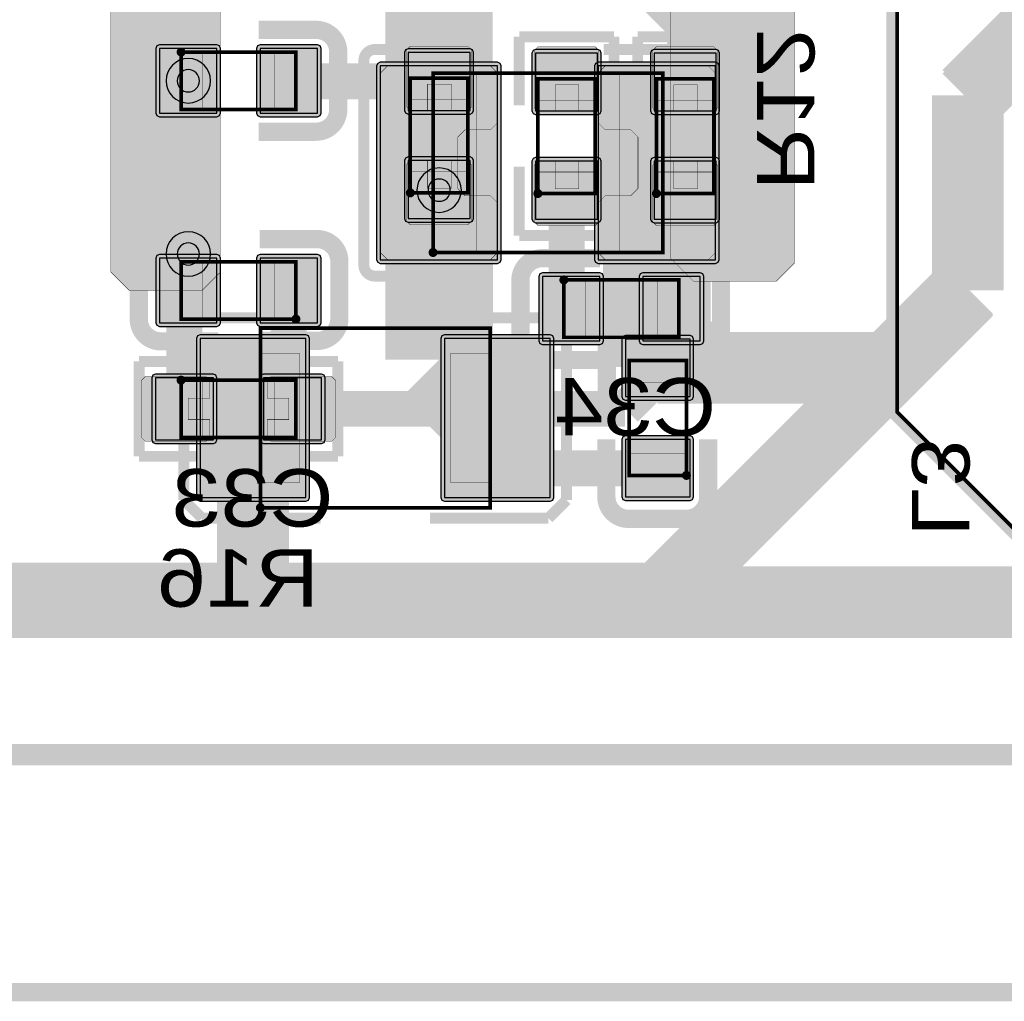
# Model space of a CAD drawing. Header units: millimetres. Extents: x -8 to 125, y -6 to 113.
# Tile 88 of 142: x 85 to 99, y -3 to 10. Entities that reach past the tile are written whole.
import ezdxf
from ezdxf.enums import TextEntityAlignment as Align

# ---------------------------------------------------------------- set-up
doc = ezdxf.new("R2010")
doc.units = ezdxf.units.MM
for name, color, linetype, true_color in [('Board Outline Layer', 7, 'Continuous', 0xff00ff), ('Bottom Layer', 7, 'Continuous', 0x0000ff), ('Bottom Paste Mask Layer', 7, 'Continuous', 0x800000), ('Bottom Silkscreen Layer', 7, 'Continuous', 0x66cc33), ('Bottom Solder Mask Layer', 7, 'Continuous', 0xaa00ff), ('Component Marking Layer', 7, 'Continuous', 0x66ffcc), ('Component Shape Layer', 7, 'Continuous', 0x00cccc), ('Document Layer', 7, 'Continuous', 0xffffff), ('Hole Layer', 7, 'Continuous', 0x222222), ('Multi-Layer', 7, 'Continuous', 0xc0c0c0), ('Pin Soldering Layer', 7, 'Continuous', 0xcc9999), ('Top Layer', 7, 'Continuous', 0xff0000), ('Top Paste Mask Layer', 7, 'Continuous', 0x808080), ('Top Silkscreen Layer', 7, 'Continuous', 0xffcc00), ('Top Solder Mask Layer', 7, 'Continuous', 0x800080)]:
    doc.layers.add(name, color=color, linetype=linetype, true_color=true_color)
doc.styles.get("Standard").update_dxf_attribs({"font": 'arial.ttf'})

msp = doc.modelspace()

# ---------------------------------------------------------------- hatches: boundary and pattern name
at = {"layer": 'Bottom Layer'}
for points in [[(87.036, 9.848), (87.036, 8.948), (87.836, 8.948), (87.836, 9.848)], [(88.436, 9.848), (88.436, 8.948), (89.236, 8.948), (89.236, 9.848)], [(90.498, 8.986), (91.362, 8.986), (91.362, 9.793), (90.498, 9.793)], [(92.276, 8.978), (93.14, 8.978), (93.14, 9.784), (92.276, 9.784)], [(93.927, 8.978), (94.791, 8.978), (94.791, 9.784), (93.927, 9.784)], [(90.498, 7.479), (91.362, 7.479), (91.362, 8.286), (90.498, 8.286)], [(92.276, 7.471), (93.14, 7.471), (93.14, 8.277), (92.276, 8.277)], [(93.927, 7.471), (94.791, 7.471), (94.791, 8.277), (93.927, 8.277)], [(87.836, 6.027), (87.836, 6.927), (87.036, 6.927), (87.036, 6.027)], [(89.236, 6.027), (89.236, 6.927), (88.436, 6.927), (88.436, 6.027)], [(92.37, 6.673), (92.37, 5.773), (93.17, 5.773), (93.17, 6.673)], [(93.77, 6.673), (93.77, 5.773), (94.57, 5.773), (94.57, 6.673)], [(86.979, 5.258), (86.979, 4.394), (87.786, 4.394), (87.786, 5.258)], [(88.486, 5.258), (88.486, 4.394), (89.292, 4.394), (89.292, 5.258)]]:
    msp.add_hatch(color=256, dxfattribs=at).paths.add_polyline_path(points)
at = {"layer": 'Bottom Paste Mask Layer'}
for points in [[(91.38, 9.831), (91.38, 9.031), (91.33, 8.981), (91.102, 8.981), (91.102, 9.351), (90.772, 9.351), (90.772, 8.981), (90.53, 8.981), (90.48, 9.031), (90.48, 9.831), (90.53, 9.881), (91.33, 9.881)], [(87.036, 9.848), (87.036, 8.948), (87.836, 8.948), (87.836, 9.848)], [(88.436, 9.848), (88.436, 8.948), (89.236, 8.948), (89.236, 9.848)], [(93.158, 9.822), (93.158, 9.022), (93.108, 8.972), (92.88, 8.972), (92.88, 9.342), (92.55, 9.342), (92.55, 8.972), (92.308, 8.972), (92.258, 9.022), (92.258, 9.822), (92.308, 9.872), (93.108, 9.872)], [(94.809, 9.822), (94.809, 9.022), (94.759, 8.972), (94.531, 8.972), (94.531, 9.342), (94.201, 9.342), (94.201, 8.972), (93.959, 8.972), (93.909, 9.022), (93.909, 9.822), (93.959, 9.872), (94.759, 9.872)], [(91.33, 8.281), (91.102, 8.281), (91.102, 7.901), (90.772, 7.901), (90.772, 8.281), (90.53, 8.281), (90.48, 8.231), (90.48, 7.441), (90.53, 7.391), (91.33, 7.391), (91.38, 7.441), (91.38, 8.231)], [(93.108, 8.272), (92.88, 8.272), (92.88, 7.892), (92.55, 7.892), (92.55, 8.272), (92.308, 8.272), (92.258, 8.222), (92.258, 7.432), (92.308, 7.382), (93.108, 7.382), (93.158, 7.432), (93.158, 8.222)], [(94.759, 8.272), (94.531, 8.272), (94.531, 7.892), (94.201, 7.892), (94.201, 8.272), (93.959, 8.272), (93.909, 8.222), (93.909, 7.432), (93.959, 7.382), (94.759, 7.382), (94.809, 7.432), (94.809, 8.222)], [(87.836, 6.027), (87.836, 6.927), (87.036, 6.927), (87.036, 6.027)], [(89.236, 6.027), (89.236, 6.927), (88.436, 6.927), (88.436, 6.027)], [(92.37, 6.673), (92.37, 5.773), (93.17, 5.773), (93.17, 6.673)], [(93.77, 6.673), (93.77, 5.773), (94.57, 5.773), (94.57, 6.673)], [(87.736, 4.426), (87.736, 4.676), (87.436, 4.676), (87.436, 4.976), (87.736, 4.976), (87.736, 5.226), (87.686, 5.276), (86.836, 5.276), (86.786, 5.226), (86.786, 4.426), (86.836, 4.376), (87.686, 4.376)], [(89.436, 4.376), (88.586, 4.376), (88.536, 4.426), (88.536, 4.676), (88.836, 4.676), (88.836, 4.976), (88.536, 4.976), (88.536, 5.226), (88.586, 5.276), (89.436, 5.276), (89.486, 5.226), (89.486, 4.426)]]:
    msp.add_hatch(color=256, dxfattribs=at).paths.add_polyline_path(points)
at = {"layer": 'Bottom Solder Mask Layer'}
for points in [[(86.985, 9.848), (86.985, 8.948), (87, 8.912), (87.036, 8.897), (87.836, 8.897), (87.872, 8.912), (87.886, 8.948), (87.886, 9.848), (87.872, 9.884), (87.836, 9.899), (87.036, 9.899), (87, 9.884)], [(88.385, 9.848), (88.385, 8.948), (88.4, 8.912), (88.436, 8.897), (89.236, 8.897), (89.272, 8.912), (89.286, 8.948), (89.286, 9.848), (89.272, 9.884), (89.236, 9.899), (88.436, 9.899), (88.4, 9.884)], [(90.498, 8.935), (91.362, 8.935), (91.398, 8.95), (91.412, 8.986), (91.412, 9.793), (91.398, 9.829), (91.362, 9.843), (90.498, 9.843), (90.462, 9.829), (90.447, 9.793), (90.447, 8.986), (90.462, 8.95)], [(92.276, 8.927), (93.14, 8.927), (93.176, 8.942), (93.19, 8.978), (93.19, 9.784), (93.176, 9.82), (93.14, 9.835), (92.276, 9.835), (92.24, 9.82), (92.225, 9.784), (92.225, 8.978), (92.24, 8.942)], [(93.927, 8.927), (94.791, 8.927), (94.827, 8.942), (94.841, 8.978), (94.841, 9.784), (94.827, 9.82), (94.791, 9.835), (93.927, 9.835), (93.891, 9.82), (93.876, 9.784), (93.876, 8.978), (93.891, 8.942)], [(90.498, 7.429), (91.362, 7.429), (91.398, 7.443), (91.412, 7.479), (91.412, 8.286), (91.398, 8.322), (91.362, 8.337), (90.498, 8.337), (90.462, 8.322), (90.447, 8.286), (90.447, 7.479), (90.462, 7.443)], [(92.276, 7.42), (93.14, 7.42), (93.176, 7.435), (93.19, 7.471), (93.19, 8.277), (93.176, 8.313), (93.14, 8.328), (92.276, 8.328), (92.24, 8.313), (92.225, 8.277), (92.225, 7.471), (92.24, 7.435)], [(93.927, 7.42), (94.791, 7.42), (94.827, 7.435), (94.841, 7.471), (94.841, 8.277), (94.827, 8.313), (94.791, 8.328), (93.927, 8.328), (93.891, 8.313), (93.876, 8.277), (93.876, 7.471), (93.891, 7.435)], [(87.886, 6.027), (87.886, 6.927), (87.872, 6.963), (87.836, 6.978), (87.036, 6.978), (87, 6.963), (86.985, 6.927), (86.985, 6.027), (87, 5.991), (87.036, 5.976), (87.836, 5.976), (87.872, 5.991)], [(89.286, 6.027), (89.286, 6.927), (89.272, 6.963), (89.236, 6.978), (88.436, 6.978), (88.4, 6.963), (88.385, 6.927), (88.385, 6.027), (88.4, 5.991), (88.436, 5.976), (89.236, 5.976), (89.272, 5.991)], [(92.319, 6.673), (92.319, 5.773), (92.334, 5.737), (92.37, 5.722), (93.17, 5.722), (93.206, 5.737), (93.22, 5.773), (93.22, 6.673), (93.206, 6.709), (93.17, 6.724), (92.37, 6.724), (92.334, 6.709)], [(93.719, 6.673), (93.719, 5.773), (93.734, 5.737), (93.77, 5.722), (94.57, 5.722), (94.606, 5.737), (94.62, 5.773), (94.62, 6.673), (94.606, 6.709), (94.57, 6.724), (93.77, 6.724), (93.734, 6.709)], [(86.928, 5.258), (86.928, 4.394), (86.943, 4.358), (86.979, 4.343), (87.786, 4.343), (87.821, 4.358), (87.836, 4.394), (87.836, 5.258), (87.821, 5.294), (87.786, 5.309), (86.979, 5.309), (86.943, 5.294)], [(88.435, 5.258), (88.435, 4.394), (88.45, 4.358), (88.486, 4.343), (89.292, 4.343), (89.328, 4.358), (89.343, 4.394), (89.343, 5.258), (89.328, 5.294), (89.292, 5.309), (88.486, 5.309), (88.45, 5.294)]]:
    msp.add_hatch(color=256, dxfattribs=at).paths.add_polyline_path(points)
at = {"layer": 'Component Marking Layer'}
for points in [[(87.276, 9.798, 1), (87.396, 9.798, 1)], [(90.47, 7.836, 1), (90.59, 7.836, 1)], [(92.248, 7.827, 1), (92.368, 7.827, 1)], [(93.899, 7.827, 1), (94.019, 7.827, 1)], [(90.787, 7.005, 1), (90.907, 7.005, 1)], [(92.61, 6.623, 1), (92.73, 6.623, 1)], [(88.876, 6.077, 1), (88.996, 6.077, 1)], [(87.276, 5.226, 1), (87.396, 5.226, 1)], [(94.318, 3.899, 1), (94.438, 3.899, 1)], [(88.381, 3.449, 1), (88.501, 3.449, 1)]]:
    msp.add_hatch(color=256, dxfattribs=at).paths.add_polyline_path(points)
at = {"layer": 'Pin Soldering Layer'}
for points in [[(87.336, 9.798), (87.336, 8.998), (87.636, 8.998), (87.636, 9.798)], [(88.936, 9.798), (88.936, 8.998), (88.636, 8.998), (88.636, 9.798)], [(90.847, 7.005), (90.847, 9.505), (91.447, 9.505), (91.447, 7.005)], [(94.047, 7.005), (94.047, 9.505), (93.447, 9.505), (93.447, 7.005)], [(90.53, 9.436), (91.33, 9.436), (91.33, 9.136), (90.53, 9.136)], [(92.308, 9.427), (93.108, 9.427), (93.108, 9.127), (92.308, 9.127)], [(93.959, 9.427), (94.759, 9.427), (94.759, 9.127), (93.959, 9.127)], [(90.53, 7.836), (91.33, 7.836), (91.33, 8.136), (90.53, 8.136)], [(92.308, 7.827), (93.108, 7.827), (93.108, 8.127), (92.308, 8.127)], [(93.959, 7.827), (94.759, 7.827), (94.759, 8.127), (93.959, 8.127)], [(87.336, 6.077), (87.336, 6.877), (87.636, 6.877), (87.636, 6.077)], [(88.936, 6.077), (88.936, 6.877), (88.636, 6.877), (88.636, 6.077)], [(92.67, 6.623), (92.67, 5.823), (92.97, 5.823), (92.97, 6.623)], [(94.27, 6.623), (94.27, 5.823), (93.97, 5.823), (93.97, 6.623)], [(88.441, 5.599), (88.441, 3.799), (88.991, 3.799), (88.991, 5.599)], [(91.641, 5.599), (91.641, 3.799), (91.091, 3.799), (91.091, 5.599)], [(94.378, 5.499), (93.578, 5.499), (93.578, 5.199), (94.378, 5.199)], [(87.336, 5.226), (87.336, 4.426), (87.636, 4.426), (87.636, 5.226)], [(88.936, 5.226), (88.936, 4.426), (88.636, 4.426), (88.636, 5.226)], [(94.378, 3.899), (93.578, 3.899), (93.578, 4.199), (94.378, 4.199)]]:
    msp.add_hatch(color=256, dxfattribs=at).paths.add_polyline_path(points)
at = {"layer": 'Top Layer'}
for points in [[(93.185, 15.366), (95.249, 15.366), (95.883, 14.732), (95.883, 6.858), (95.629, 6.604), (94.479, 6.604), (94.15, 6.933), (94.15, 12.02), (93.343, 12.827), (88.644, 12.827), (87.882, 12.065), (87.882, 6.731), (87.628, 6.477), (86.612, 6.477), (86.358, 6.731), (86.358, 13.97), (87.755, 15.367), (93.184, 15.367)], [(90.112, 9.605), (90.112, 6.905), (91.747, 6.905), (91.747, 9.605)], [(93.147, 9.605), (93.147, 6.905), (94.782, 6.905), (94.782, 9.605)], [(89.075, 3.589), (89.075, 5.809), (87.601, 5.809), (87.601, 3.589)], [(92.481, 3.589), (92.481, 5.809), (91.007, 5.809), (91.007, 3.589)], [(93.528, 4.999), (94.428, 4.999), (94.428, 5.799), (93.528, 5.799)], [(93.528, 3.599), (94.428, 3.599), (94.428, 4.399), (93.528, 4.399)]]:
    msp.add_hatch(color=256, dxfattribs=at).paths.add_polyline_path(points)
at = {"layer": 'Top Paste Mask Layer'}
for points in [[(91.747, 7.005), (91.747, 7.696), (91.647, 7.796), (91.291, 7.796), (91.191, 7.896), (91.191, 8.614), (91.291, 8.714), (91.647, 8.714), (91.747, 8.814), (91.747, 9.505), (91.647, 9.605), (90.212, 9.605), (90.112, 9.505), (90.112, 7.005), (90.212, 6.905), (91.647, 6.905)], [(93.147, 7.005), (93.147, 7.696), (93.247, 7.796), (93.603, 7.796), (93.703, 7.896), (93.703, 8.614), (93.603, 8.714), (93.247, 8.714), (93.147, 8.814), (93.147, 9.505), (93.247, 9.605), (94.682, 9.605), (94.782, 9.505), (94.782, 7.005), (94.682, 6.905), (93.247, 6.905)], [(89.075, 3.589), (89.075, 5.809), (87.601, 5.809), (87.601, 3.589)], [(92.481, 3.589), (92.481, 5.809), (91.007, 5.809), (91.007, 3.589)], [(93.528, 4.999), (94.428, 4.999), (94.428, 5.799), (93.528, 5.799)], [(93.528, 3.599), (94.428, 3.599), (94.428, 4.399), (93.528, 4.399)]]:
    msp.add_hatch(color=256, dxfattribs=at).paths.add_polyline_path(points)
at = {"layer": 'Top Solder Mask Layer'}
for points in [[(90.061, 9.605), (90.061, 6.905), (90.076, 6.869), (90.112, 6.854), (91.747, 6.854), (91.783, 6.869), (91.798, 6.905), (91.798, 9.605), (91.783, 9.641), (91.747, 9.656), (90.112, 9.656), (90.076, 9.641)], [(93.096, 9.605), (93.096, 6.905), (93.111, 6.869), (93.147, 6.854), (94.782, 6.854), (94.818, 6.869), (94.833, 6.905), (94.833, 9.605), (94.818, 9.641), (94.782, 9.656), (93.147, 9.656), (93.111, 9.641)], [(89.125, 3.589), (89.125, 5.809), (89.11, 5.845), (89.075, 5.86), (87.601, 5.86), (87.565, 5.845), (87.55, 5.809), (87.55, 3.589), (87.565, 3.553), (87.601, 3.538), (89.075, 3.538), (89.11, 3.553)], [(92.532, 3.589), (92.532, 5.809), (92.517, 5.845), (92.481, 5.86), (91.007, 5.86), (90.971, 5.845), (90.956, 5.809), (90.956, 3.589), (90.971, 3.553), (91.007, 3.538), (92.481, 3.538), (92.517, 3.553)], [(93.528, 4.948), (94.428, 4.948), (94.464, 4.963), (94.478, 4.999), (94.478, 5.799), (94.464, 5.835), (94.428, 5.85), (93.528, 5.85), (93.492, 5.835), (93.477, 5.799), (93.477, 4.999), (93.492, 4.963)], [(93.528, 3.548), (94.428, 3.548), (94.464, 3.563), (94.478, 3.599), (94.478, 4.399), (94.464, 4.435), (94.428, 4.45), (93.528, 4.45), (93.492, 4.435), (93.477, 4.399), (93.477, 3.599), (93.492, 3.563)]]:
    msp.add_hatch(color=256, dxfattribs=at).paths.add_polyline_path(points)

# ---------------------------------------------------------------- linework, layer by layer
at = {"layer": 'Board Outline Layer', "const_width": 0.3}
msp.add_lwpolyline([(2.794, 100.008), (116.078, 100.008), (118.746, 97.536), (118.746, 3.262), (115.042, 0.008), (2.754, 0.008), (0, 3.262), (0, 96.754)], close=True, dxfattribs=at)
at = {"layer": 'Bottom Layer'}
for points, const_width in [([(98.298, 9.144), (100.33, 11.176)], 1), ([(90.93, 10.033), (91.994, 11.097)], 0.5), ([(93.47, 11.049), (94.359, 10.16)], 0.5), ([(94.359, 10.16), (94.359, 9.381)], 0.5), ([(90.93, 9.389), (90.93, 10.033)], 0.5), ([(87.436, 6.985), (87.436, 9.398)], 0.5), ([(88.836, 9.398), (88.844, 9.389)], 0.5), ([(88.844, 9.389), (90.93, 9.389)], 0.5), ([(94.359, 9.381), (92.708, 9.381)], 0.5), ([(98.298, 6.477), (98.298, 9.144)], 1), ([(92.708, 7.874), (92.708, 6.285)], 0.5), ([(94.359, 7.874), (94.359, 6.412)], 0.5), ([(87.436, 6.477), (87.436, 6.985)], 0.5), ([(94.006, 2.184), (98.298, 6.477)], 1), ([(87.436, 6.477), (87.382, 6.424)], 0.5), ([(88.836, 6.477), (88.836, 4.879)], 0.5), ([(87.382, 6.424), (87.382, 4.826)], 0.5), ([(94.359, 6.412), (94.17, 6.223)], 0.5), ([(92.708, 6.285), (92.77, 6.223)], 0.5), ([(94.17, 6.223), (94.17, 5.472)], 0.5), ([(93.523, 4.826), (94.17, 5.472)], 0.5), ([(88.836, 4.879), (88.889, 4.826)], 0.5), ([(88.889, 4.826), (93.523, 4.826)], 0.5), ([(76.823, 2.184), (94.006, 2.184)], 1)]:
    msp.add_lwpolyline(points, dxfattribs=dict(at, const_width=const_width))
for points in [[(87.036, 9.848), (87.036, 8.948), (87.836, 8.948), (87.836, 9.848)], [(88.436, 9.848), (88.436, 8.948), (89.236, 8.948), (89.236, 9.848)], [(90.498, 8.986), (91.362, 8.986), (91.362, 9.793), (90.498, 9.793)], [(92.276, 8.978), (93.14, 8.978), (93.14, 9.784), (92.276, 9.784)], [(93.927, 8.978), (94.791, 8.978), (94.791, 9.784), (93.927, 9.784)], [(90.498, 7.479), (91.362, 7.479), (91.362, 8.286), (90.498, 8.286)], [(92.276, 7.471), (93.14, 7.471), (93.14, 8.277), (92.276, 8.277)], [(93.927, 7.471), (94.791, 7.471), (94.791, 8.277), (93.927, 8.277)], [(87.836, 6.027), (87.836, 6.927), (87.036, 6.927), (87.036, 6.027)], [(89.236, 6.027), (89.236, 6.927), (88.436, 6.927), (88.436, 6.027)], [(92.37, 6.673), (92.37, 5.773), (93.17, 5.773), (93.17, 6.673)], [(93.77, 6.673), (93.77, 5.773), (94.57, 5.773), (94.57, 6.673)], [(86.979, 5.258), (86.979, 4.394), (87.786, 4.394), (87.786, 5.258)], [(88.486, 5.258), (88.486, 4.394), (89.292, 4.394), (89.292, 5.258)]]:
    msp.add_lwpolyline(points, close=True, dxfattribs=at)
at = {"layer": 'Bottom Paste Mask Layer', "const_width": 0.00508}
for points in [[(91.38, 9.831), (91.38, 9.031), (91.33, 8.981), (91.102, 8.981), (91.102, 9.351), (90.772, 9.351), (90.772, 8.981), (90.53, 8.981), (90.48, 9.031), (90.48, 9.831), (90.53, 9.881), (91.33, 9.881)], [(91.38, 9.831), (91.38, 9.031), (91.33, 8.981), (91.102, 8.981), (91.102, 9.351), (90.772, 9.351), (90.772, 8.981), (90.53, 8.981), (90.48, 9.031), (90.48, 9.831), (90.53, 9.881), (91.33, 9.881)], [(93.158, 9.822), (93.158, 9.022), (93.108, 8.972), (92.88, 8.972), (92.88, 9.342), (92.55, 9.342), (92.55, 8.972), (92.308, 8.972), (92.258, 9.022), (92.258, 9.822), (92.308, 9.872), (93.108, 9.872)], [(93.158, 9.822), (93.158, 9.022), (93.108, 8.972), (92.88, 8.972), (92.88, 9.342), (92.55, 9.342), (92.55, 8.972), (92.308, 8.972), (92.258, 9.022), (92.258, 9.822), (92.308, 9.872), (93.108, 9.872)], [(94.809, 9.822), (94.809, 9.022), (94.759, 8.972), (94.531, 8.972), (94.531, 9.342), (94.201, 9.342), (94.201, 8.972), (93.959, 8.972), (93.909, 9.022), (93.909, 9.822), (93.959, 9.872), (94.759, 9.872)], [(94.809, 9.822), (94.809, 9.022), (94.759, 8.972), (94.531, 8.972), (94.531, 9.342), (94.201, 9.342), (94.201, 8.972), (93.959, 8.972), (93.909, 9.022), (93.909, 9.822), (93.959, 9.872), (94.759, 9.872)], [(91.33, 8.281), (91.102, 8.281), (91.102, 7.901), (90.772, 7.901), (90.772, 8.281), (90.53, 8.281), (90.48, 8.231), (90.48, 7.441), (90.53, 7.391), (91.33, 7.391), (91.38, 7.441), (91.38, 8.231)], [(91.33, 8.281), (91.102, 8.281), (91.102, 7.901), (90.772, 7.901), (90.772, 8.281), (90.53, 8.281), (90.48, 8.231), (90.48, 7.441), (90.53, 7.391), (91.33, 7.391), (91.38, 7.441), (91.38, 8.231)], [(93.108, 8.272), (92.88, 8.272), (92.88, 7.892), (92.55, 7.892), (92.55, 8.272), (92.308, 8.272), (92.258, 8.222), (92.258, 7.432), (92.308, 7.382), (93.108, 7.382), (93.158, 7.432), (93.158, 8.222)], [(93.108, 8.272), (92.88, 8.272), (92.88, 7.892), (92.55, 7.892), (92.55, 8.272), (92.308, 8.272), (92.258, 8.222), (92.258, 7.432), (92.308, 7.382), (93.108, 7.382), (93.158, 7.432), (93.158, 8.222)], [(94.759, 8.272), (94.531, 8.272), (94.531, 7.892), (94.201, 7.892), (94.201, 8.272), (93.959, 8.272), (93.909, 8.222), (93.909, 7.432), (93.959, 7.382), (94.759, 7.382), (94.809, 7.432), (94.809, 8.222)], [(94.759, 8.272), (94.531, 8.272), (94.531, 7.892), (94.201, 7.892), (94.201, 8.272), (93.959, 8.272), (93.909, 8.222), (93.909, 7.432), (93.959, 7.382), (94.759, 7.382), (94.809, 7.432), (94.809, 8.222)], [(87.736, 4.426), (87.736, 4.676), (87.436, 4.676), (87.436, 4.976), (87.736, 4.976), (87.736, 5.226), (87.686, 5.276), (86.836, 5.276), (86.786, 5.226), (86.786, 4.426), (86.836, 4.376), (87.686, 4.376)], [(87.736, 4.426), (87.736, 4.676), (87.436, 4.676), (87.436, 4.976), (87.736, 4.976), (87.736, 5.226), (87.686, 5.276), (86.836, 5.276), (86.786, 5.226), (86.786, 4.426), (86.836, 4.376), (87.686, 4.376)], [(89.436, 4.376), (88.586, 4.376), (88.536, 4.426), (88.536, 4.676), (88.836, 4.676), (88.836, 4.976), (88.536, 4.976), (88.536, 5.226), (88.586, 5.276), (89.436, 5.276), (89.486, 5.226), (89.486, 4.426)], [(89.436, 4.376), (88.586, 4.376), (88.536, 4.426), (88.536, 4.676), (88.836, 4.676), (88.836, 4.976), (88.536, 4.976), (88.536, 5.226), (88.586, 5.276), (89.436, 5.276), (89.486, 5.226), (89.486, 4.426)]]:
    msp.add_lwpolyline(points, close=True, dxfattribs=at)
at = {"layer": 'Bottom Paste Mask Layer'}
for points in [[(87.036, 9.848), (87.036, 8.948), (87.836, 8.948), (87.836, 9.848)], [(88.436, 9.848), (88.436, 8.948), (89.236, 8.948), (89.236, 9.848)], [(87.836, 6.027), (87.836, 6.927), (87.036, 6.927), (87.036, 6.027)], [(89.236, 6.027), (89.236, 6.927), (88.436, 6.927), (88.436, 6.027)], [(92.37, 6.673), (92.37, 5.773), (93.17, 5.773), (93.17, 6.673)], [(93.77, 6.673), (93.77, 5.773), (94.57, 5.773), (94.57, 6.673)]]:
    msp.add_lwpolyline(points, close=True, dxfattribs=at)
at = {"layer": 'Bottom Silkscreen Layer', "const_width": 0.254}
for points in [[(87.04, 10.102, 0.414239), (86.73, 9.792)], [(87.04, 10.102, 0.414239), (86.73, 9.792)], [(89.526, 9.798, 0.414214), (89.216, 10.108)], [(89.526, 9.798, 0.414214), (89.216, 10.108)], [(86.73, 8.992, 0.414214), (87.04, 8.683)], [(86.73, 8.992, 0.414214), (87.04, 8.683)], [(89.216, 8.688, 0.414239), (89.526, 8.998)], [(89.216, 8.688, 0.414239), (89.526, 8.998)], [(87.055, 7.187, 0.414239), (86.746, 6.877)], [(87.055, 7.187, 0.414239), (86.746, 6.877)], [(89.541, 6.883, 0.414214), (89.231, 7.192)], [(89.541, 6.883, 0.414214), (89.231, 7.192)], [(92.374, 6.927, 0.414239), (92.064, 6.617)], [(92.374, 6.927, 0.414239), (92.064, 6.617)], [(94.86, 6.623, 0.414214), (94.55, 6.933)], [(94.86, 6.623, 0.414214), (94.55, 6.933)], [(86.746, 6.077, 0.414214), (87.055, 5.767)], [(86.746, 6.077, 0.414214), (87.055, 5.767)], [(89.231, 5.773, 0.414239), (89.541, 6.083)], [(89.231, 5.773, 0.414239), (89.541, 6.083)], [(92.064, 5.817, 0.414214), (92.374, 5.508)], [(92.064, 5.817, 0.414214), (92.374, 5.508)], [(94.55, 5.513, 0.414239), (94.86, 5.823)], [(94.55, 5.513, 0.414239), (94.86, 5.823)]]:
    msp.add_lwpolyline(points, format="xyb", dxfattribs=at)
at = {"layer": 'Bottom Silkscreen Layer'}
for points, const_width in [([(87.84, 10.102), (87.04, 10.102)], 0.254), ([(87.84, 10.102), (87.04, 10.102)], 0.254), ([(88.416, 10.108), (89.216, 10.108)], 0.254), ([(88.416, 10.108), (89.216, 10.108)], 0.254), ([(90.269, 9.062), (90.269, 10.021)], 0.152), ([(90.269, 10.021), (91.59, 10.021)], 0.152), ([(90.269, 9.062), (90.269, 10.021)], 0.152), ([(90.269, 10.021), (91.59, 10.021)], 0.152), ([(91.59, 10.021), (91.59, 9.062)], 0.152), ([(91.59, 10.021), (91.59, 9.062)], 0.152), ([(92.047, 9.054), (92.047, 10.012)], 0.152), ([(92.047, 10.012), (93.368, 10.012)], 0.152), ([(92.047, 9.054), (92.047, 10.012)], 0.152), ([(92.047, 10.012), (93.368, 10.012)], 0.152), ([(93.368, 10.012), (93.368, 9.054)], 0.152), ([(93.368, 10.012), (93.368, 9.054)], 0.152), ([(93.698, 9.054), (93.698, 10.012)], 0.152), ([(93.698, 10.012), (95.019, 10.012)], 0.152), ([(93.698, 9.054), (93.698, 10.012)], 0.152), ([(93.698, 10.012), (95.019, 10.012)], 0.152), ([(95.019, 10.012), (95.019, 9.054)], 0.152), ([(95.019, 10.012), (95.019, 9.054)], 0.152), ([(86.73, 8.992), (86.73, 9.792)], 0.254), ([(86.73, 8.992), (86.73, 9.792)], 0.254), ([(89.526, 8.998), (89.526, 9.798)], 0.254), ([(89.526, 8.998), (89.526, 9.798)], 0.254), ([(87.84, 8.683), (87.04, 8.683)], 0.254), ([(87.84, 8.683), (87.04, 8.683)], 0.254), ([(88.416, 8.688), (89.216, 8.688)], 0.254), ([(88.416, 8.688), (89.216, 8.688)], 0.254), ([(90.269, 8.21), (90.269, 7.251)], 0.152), ([(90.269, 8.21), (90.269, 7.251)], 0.152), ([(91.59, 7.251), (91.59, 8.21)], 0.152), ([(91.59, 7.251), (91.59, 8.21)], 0.152), ([(92.047, 8.201), (92.047, 7.242)], 0.152), ([(92.047, 8.201), (92.047, 7.242)], 0.152), ([(93.368, 7.242), (93.368, 8.201)], 0.152), ([(93.368, 7.242), (93.368, 8.201)], 0.152), ([(93.698, 8.201), (93.698, 7.242)], 0.152), ([(93.698, 8.201), (93.698, 7.242)], 0.152), ([(95.019, 7.242), (95.019, 8.201)], 0.152), ([(95.019, 7.242), (95.019, 8.201)], 0.152), ([(87.855, 7.187), (87.055, 7.187)], 0.254), ([(87.855, 7.187), (87.055, 7.187)], 0.254), ([(88.431, 7.192), (89.231, 7.192)], 0.254), ([(88.431, 7.192), (89.231, 7.192)], 0.254), ([(90.269, 7.251), (91.59, 7.251)], 0.152), ([(90.269, 7.251), (91.59, 7.251)], 0.152), ([(92.047, 7.242), (93.368, 7.242)], 0.152), ([(92.047, 7.242), (93.368, 7.242)], 0.152), ([(93.698, 7.242), (95.019, 7.242)], 0.152), ([(93.698, 7.242), (95.019, 7.242)], 0.152), ([(86.746, 6.877), (86.746, 6.077)], 0.254), ([(86.746, 6.877), (86.746, 6.077)], 0.254), ([(89.541, 6.883), (89.541, 6.083)], 0.254), ([(89.541, 6.883), (89.541, 6.083)], 0.254), ([(93.174, 6.927), (92.374, 6.927)], 0.254), ([(93.174, 6.927), (92.374, 6.927)], 0.254), ([(93.75, 6.933), (94.55, 6.933)], 0.254), ([(93.75, 6.933), (94.55, 6.933)], 0.254), ([(92.064, 5.817), (92.064, 6.617)], 0.254), ([(92.064, 5.817), (92.064, 6.617)], 0.254), ([(94.86, 5.823), (94.86, 6.623)], 0.254), ([(94.86, 5.823), (94.86, 6.623)], 0.254), ([(87.855, 5.767), (87.055, 5.767)], 0.254), ([(87.855, 5.767), (87.055, 5.767)], 0.254), ([(88.431, 5.773), (89.231, 5.773)], 0.254), ([(88.431, 5.773), (89.231, 5.773)], 0.254), ([(93.174, 5.508), (92.374, 5.508)], 0.254), ([(93.174, 5.508), (92.374, 5.508)], 0.254), ([(93.75, 5.513), (94.55, 5.513)], 0.254), ([(93.75, 5.513), (94.55, 5.513)], 0.254), ([(87.709, 5.487), (86.751, 5.487)], 0.152), ([(86.751, 5.487), (86.751, 4.165)], 0.152), ([(87.709, 5.487), (86.751, 5.487)], 0.152), ([(86.751, 5.487), (86.751, 4.165)], 0.152), ([(88.562, 5.487), (89.521, 5.487)], 0.152), ([(88.562, 5.487), (89.521, 5.487)], 0.152), ([(89.521, 5.487), (89.521, 4.165)], 0.152), ([(89.521, 5.487), (89.521, 4.165)], 0.152), ([(86.751, 4.165), (87.709, 4.165)], 0.152), ([(86.751, 4.165), (87.709, 4.165)], 0.152), ([(89.521, 4.165), (88.562, 4.165)], 0.152), ([(89.521, 4.165), (88.562, 4.165)], 0.152)]:
    msp.add_lwpolyline(points, dxfattribs=dict(at, const_width=const_width))
at = {"layer": 'Bottom Solder Mask Layer'}
for points in [[(86.985, 9.848), (86.985, 8.948), (87, 8.912), (87.036, 8.897), (87.836, 8.897), (87.872, 8.912), (87.886, 8.948), (87.886, 9.848), (87.872, 9.884), (87.836, 9.899), (87.036, 9.899), (87, 9.884)], [(88.385, 9.848), (88.385, 8.948), (88.4, 8.912), (88.436, 8.897), (89.236, 8.897), (89.272, 8.912), (89.286, 8.948), (89.286, 9.848), (89.272, 9.884), (89.236, 9.899), (88.436, 9.899), (88.4, 9.884)], [(90.498, 8.935), (91.362, 8.935), (91.398, 8.95), (91.412, 8.986), (91.412, 9.793), (91.398, 9.829), (91.362, 9.843), (90.498, 9.843), (90.462, 9.829), (90.447, 9.793), (90.447, 8.986), (90.462, 8.95)], [(92.276, 8.927), (93.14, 8.927), (93.176, 8.942), (93.19, 8.978), (93.19, 9.784), (93.176, 9.82), (93.14, 9.835), (92.276, 9.835), (92.24, 9.82), (92.225, 9.784), (92.225, 8.978), (92.24, 8.942)], [(93.927, 8.927), (94.791, 8.927), (94.827, 8.942), (94.841, 8.978), (94.841, 9.784), (94.827, 9.82), (94.791, 9.835), (93.927, 9.835), (93.891, 9.82), (93.876, 9.784), (93.876, 8.978), (93.891, 8.942)], [(90.498, 7.429), (91.362, 7.429), (91.398, 7.443), (91.412, 7.479), (91.412, 8.286), (91.398, 8.322), (91.362, 8.337), (90.498, 8.337), (90.462, 8.322), (90.447, 8.286), (90.447, 7.479), (90.462, 7.443)], [(92.276, 7.42), (93.14, 7.42), (93.176, 7.435), (93.19, 7.471), (93.19, 8.277), (93.176, 8.313), (93.14, 8.328), (92.276, 8.328), (92.24, 8.313), (92.225, 8.277), (92.225, 7.471), (92.24, 7.435)], [(93.927, 7.42), (94.791, 7.42), (94.827, 7.435), (94.841, 7.471), (94.841, 8.277), (94.827, 8.313), (94.791, 8.328), (93.927, 8.328), (93.891, 8.313), (93.876, 8.277), (93.876, 7.471), (93.891, 7.435)], [(87.886, 6.027), (87.886, 6.927), (87.872, 6.963), (87.836, 6.978), (87.036, 6.978), (87, 6.963), (86.985, 6.927), (86.985, 6.027), (87, 5.991), (87.036, 5.976), (87.836, 5.976), (87.872, 5.991)], [(89.286, 6.027), (89.286, 6.927), (89.272, 6.963), (89.236, 6.978), (88.436, 6.978), (88.4, 6.963), (88.385, 6.927), (88.385, 6.027), (88.4, 5.991), (88.436, 5.976), (89.236, 5.976), (89.272, 5.991)], [(92.319, 6.673), (92.319, 5.773), (92.334, 5.737), (92.37, 5.722), (93.17, 5.722), (93.206, 5.737), (93.22, 5.773), (93.22, 6.673), (93.206, 6.709), (93.17, 6.724), (92.37, 6.724), (92.334, 6.709)], [(93.719, 6.673), (93.719, 5.773), (93.734, 5.737), (93.77, 5.722), (94.57, 5.722), (94.606, 5.737), (94.62, 5.773), (94.62, 6.673), (94.606, 6.709), (94.57, 6.724), (93.77, 6.724), (93.734, 6.709)], [(86.928, 5.258), (86.928, 4.394), (86.943, 4.358), (86.979, 4.343), (87.786, 4.343), (87.821, 4.358), (87.836, 4.394), (87.836, 5.258), (87.821, 5.294), (87.786, 5.309), (86.979, 5.309), (86.943, 5.294)], [(88.435, 5.258), (88.435, 4.394), (88.45, 4.358), (88.486, 4.343), (89.292, 4.343), (89.328, 4.358), (89.343, 4.394), (89.343, 5.258), (89.328, 5.294), (89.292, 5.309), (88.486, 5.309), (88.45, 5.294)]]:
    msp.add_lwpolyline(points, close=True, dxfattribs=at)
at = {"layer": 'Component Marking Layer', "const_width": 0.00508}
for points in [[(87.276, 9.798, 1), (87.396, 9.798, 1)], [(90.47, 7.836, 1), (90.59, 7.836, 1)], [(92.248, 7.827, 1), (92.368, 7.827, 1)], [(93.899, 7.827, 1), (94.019, 7.827, 1)], [(90.787, 7.005, 1), (90.907, 7.005, 1)], [(92.61, 6.623, 1), (92.73, 6.623, 1)], [(88.876, 6.077, 1), (88.996, 6.077, 1)], [(87.276, 5.226, 1), (87.396, 5.226, 1)], [(94.318, 3.899, 1), (94.438, 3.899, 1)], [(88.381, 3.449, 1), (88.501, 3.449, 1)]]:
    msp.add_lwpolyline(points, format="xyb", close=True, dxfattribs=at)
at = {"layer": 'Component Shape Layer', "const_width": 0.0508}
for points in [[(97.314, 13.024), (107.614, 13.024), (107.614, 4.784), (105.554, 2.724), (99.374, 2.724), (97.314, 4.784)], [(97.314, 13.024), (107.614, 13.024), (107.614, 4.784), (105.554, 2.724), (99.374, 2.724), (97.314, 4.784)], [(87.336, 9.798), (87.336, 8.998), (88.936, 8.998), (88.936, 9.798)], [(87.336, 9.798), (87.336, 8.998), (88.936, 8.998), (88.936, 9.798)], [(90.847, 7.005), (90.847, 9.505), (94.047, 9.505), (94.047, 7.005)], [(90.847, 7.005), (90.847, 9.505), (94.047, 9.505), (94.047, 7.005)], [(90.53, 7.836), (91.33, 7.836), (91.33, 9.436), (90.53, 9.436)], [(90.53, 7.836), (91.33, 7.836), (91.33, 9.436), (90.53, 9.436)], [(92.308, 7.827), (93.108, 7.827), (93.108, 9.427), (92.308, 9.427)], [(92.308, 7.827), (93.108, 7.827), (93.108, 9.427), (92.308, 9.427)], [(93.959, 7.827), (94.759, 7.827), (94.759, 9.427), (93.959, 9.427)], [(93.959, 7.827), (94.759, 7.827), (94.759, 9.427), (93.959, 9.427)], [(88.936, 6.077), (88.936, 6.877), (87.336, 6.877), (87.336, 6.077)], [(88.936, 6.077), (88.936, 6.877), (87.336, 6.877), (87.336, 6.077)], [(92.67, 6.623), (92.67, 5.823), (94.27, 5.823), (94.27, 6.623)], [(92.67, 6.623), (92.67, 5.823), (94.27, 5.823), (94.27, 6.623)], [(91.641, 5.949), (91.641, 3.449), (88.441, 3.449), (88.441, 5.949)], [(91.641, 5.949), (91.641, 3.449), (88.441, 3.449), (88.441, 5.949)], [(94.378, 3.899), (93.578, 3.899), (93.578, 5.499), (94.378, 5.499)], [(94.378, 3.899), (93.578, 3.899), (93.578, 5.499), (94.378, 5.499)], [(87.336, 5.226), (87.336, 4.426), (88.936, 4.426), (88.936, 5.226)], [(87.336, 5.226), (87.336, 4.426), (88.936, 4.426), (88.936, 5.226)]]:
    msp.add_lwpolyline(points, close=True, dxfattribs=at)
at = {"layer": 'Document Layer', "const_width": 0.254}
msp.add_lwpolyline([(65.733, -3.302), (118.872, -3.302)], dxfattribs=at)
at = {"layer": 'Hole Layer'}
for points in [[(87.281, 9.398, 1), (87.591, 9.398), (87.591, 9.398, 1), (87.281, 9.398)], [(90.777, 7.874, 1), (91.087, 7.874), (91.087, 7.874, 1), (90.777, 7.874)], [(87.281, 6.985, 1), (87.591, 6.985), (87.591, 6.985, 1), (87.281, 6.985)]]:
    msp.add_lwpolyline(points, format="xyb", dxfattribs=at)
at = {"layer": 'Multi-Layer'}
for points in [[(87.126, 9.398, 1), (87.746, 9.398), (87.746, 9.398, 1), (87.126, 9.398)], [(90.622, 7.874, 1), (91.242, 7.874), (91.242, 7.874, 1), (90.622, 7.874)], [(87.126, 6.985, 1), (87.746, 6.985), (87.746, 6.985, 1), (87.126, 6.985)]]:
    msp.add_lwpolyline(points, format="xyb", dxfattribs=at)
at = {"layer": 'Pin Soldering Layer', "const_width": 0.00508}
for points in [[(87.336, 9.798), (87.336, 8.998), (87.636, 8.998), (87.636, 9.798)], [(87.336, 9.798), (87.336, 8.998), (87.636, 8.998), (87.636, 9.798)], [(88.936, 9.798), (88.936, 8.998), (88.636, 8.998), (88.636, 9.798)], [(88.936, 9.798), (88.936, 8.998), (88.636, 8.998), (88.636, 9.798)], [(90.847, 7.005), (90.847, 9.505), (91.447, 9.505), (91.447, 7.005)], [(90.847, 7.005), (90.847, 9.505), (91.447, 9.505), (91.447, 7.005)], [(94.047, 7.005), (94.047, 9.505), (93.447, 9.505), (93.447, 7.005)], [(94.047, 7.005), (94.047, 9.505), (93.447, 9.505), (93.447, 7.005)], [(90.53, 9.436), (91.33, 9.436), (91.33, 9.136), (90.53, 9.136)], [(90.53, 9.436), (91.33, 9.436), (91.33, 9.136), (90.53, 9.136)], [(92.308, 9.427), (93.108, 9.427), (93.108, 9.127), (92.308, 9.127)], [(92.308, 9.427), (93.108, 9.427), (93.108, 9.127), (92.308, 9.127)], [(93.959, 9.427), (94.759, 9.427), (94.759, 9.127), (93.959, 9.127)], [(93.959, 9.427), (94.759, 9.427), (94.759, 9.127), (93.959, 9.127)], [(90.53, 7.836), (91.33, 7.836), (91.33, 8.136), (90.53, 8.136)], [(90.53, 7.836), (91.33, 7.836), (91.33, 8.136), (90.53, 8.136)], [(92.308, 7.827), (93.108, 7.827), (93.108, 8.127), (92.308, 8.127)], [(92.308, 7.827), (93.108, 7.827), (93.108, 8.127), (92.308, 8.127)], [(93.959, 7.827), (94.759, 7.827), (94.759, 8.127), (93.959, 8.127)], [(93.959, 7.827), (94.759, 7.827), (94.759, 8.127), (93.959, 8.127)], [(87.336, 6.077), (87.336, 6.877), (87.636, 6.877), (87.636, 6.077)], [(87.336, 6.077), (87.336, 6.877), (87.636, 6.877), (87.636, 6.077)], [(88.936, 6.077), (88.936, 6.877), (88.636, 6.877), (88.636, 6.077)], [(88.936, 6.077), (88.936, 6.877), (88.636, 6.877), (88.636, 6.077)], [(92.67, 6.623), (92.67, 5.823), (92.97, 5.823), (92.97, 6.623)], [(92.67, 6.623), (92.67, 5.823), (92.97, 5.823), (92.97, 6.623)], [(94.27, 6.623), (94.27, 5.823), (93.97, 5.823), (93.97, 6.623)], [(94.27, 6.623), (94.27, 5.823), (93.97, 5.823), (93.97, 6.623)], [(88.441, 5.599), (88.441, 3.799), (88.991, 3.799), (88.991, 5.599)], [(88.441, 5.599), (88.441, 3.799), (88.991, 3.799), (88.991, 5.599)], [(91.641, 5.599), (91.641, 3.799), (91.091, 3.799), (91.091, 5.599)], [(91.641, 5.599), (91.641, 3.799), (91.091, 3.799), (91.091, 5.599)], [(94.378, 5.499), (93.578, 5.499), (93.578, 5.199), (94.378, 5.199)], [(94.378, 5.499), (93.578, 5.499), (93.578, 5.199), (94.378, 5.199)], [(87.336, 5.226), (87.336, 4.426), (87.636, 4.426), (87.636, 5.226)], [(87.336, 5.226), (87.336, 4.426), (87.636, 4.426), (87.636, 5.226)], [(88.936, 5.226), (88.936, 4.426), (88.636, 4.426), (88.636, 5.226)], [(88.936, 5.226), (88.936, 4.426), (88.636, 4.426), (88.636, 5.226)], [(94.378, 3.899), (93.578, 3.899), (93.578, 4.199), (94.378, 4.199)], [(94.378, 3.899), (93.578, 3.899), (93.578, 4.199), (94.378, 4.199)]]:
    msp.add_lwpolyline(points, close=True, dxfattribs=at)
at = {"layer": 'Top Layer', "const_width": 0.00508}
msp.add_lwpolyline([(93.185, 15.366), (95.249, 15.366), (95.883, 14.732), (95.883, 6.858), (95.629, 6.604), (94.479, 6.604), (94.15, 6.933), (94.15, 12.02), (93.343, 12.827), (88.644, 12.827), (87.882, 12.065), (87.882, 6.731), (87.628, 6.477), (86.612, 6.477), (86.358, 6.731), (86.358, 13.97), (87.755, 15.367), (93.184, 15.367)], close=True, dxfattribs=at)
at = {"layer": 'Top Layer'}
for points, const_width in [([(90.93, 8.255), (90.93, 11.097)], 1.5), ([(98.298, 9.195), (99.721, 10.617)], 1), ([(98.298, 6.502), (98.298, 9.195)], 1), ([(90.932, 8.252), (90.93, 8.255)], 1.5), ([(90.932, 7.874), (90.932, 8.252)], 1.5), ([(93.964, 5.412), (93.964, 8.255)], 1.5), ([(90.932, 7.874), (90.932, 5.511)], 1.5), ([(97.195, 5.399), (98.298, 6.502)], 1), ([(90.932, 5.511), (91.744, 4.699)], 1.5), ([(93.978, 5.399), (93.964, 5.412)], 1.5), ([(93.978, 5.399), (97.195, 5.399)], 1), ([(88.338, 4.699), (88.338, 2.134)], 1), ([(91.744, 4.699), (92.444, 3.999)], 0.5), ([(92.444, 3.999), (93.978, 3.999)], 0.5), ([(88.338, 2.134), (61.563, 2.134)], 1), ([(101.118, 2.134), (88.338, 2.134)], 1)]:
    msp.add_lwpolyline(points, dxfattribs=dict(at, const_width=const_width))
for points in [[(90.112, 9.605), (90.112, 6.905), (91.747, 6.905), (91.747, 9.605)], [(93.147, 9.605), (93.147, 6.905), (94.782, 6.905), (94.782, 9.605)], [(89.075, 3.589), (89.075, 5.809), (87.601, 5.809), (87.601, 3.589)], [(92.481, 3.589), (92.481, 5.809), (91.007, 5.809), (91.007, 3.589)], [(93.528, 4.999), (94.428, 4.999), (94.428, 5.799), (93.528, 5.799)], [(93.528, 3.599), (94.428, 3.599), (94.428, 4.399), (93.528, 4.399)]]:
    msp.add_lwpolyline(points, close=True, dxfattribs=at)
at = {"layer": 'Top Paste Mask Layer', "const_width": 0.00508}
for points in [[(91.747, 7.005), (91.747, 7.696), (91.647, 7.796), (91.291, 7.796), (91.191, 7.896), (91.191, 8.614), (91.291, 8.714), (91.647, 8.714), (91.747, 8.814), (91.747, 9.505), (91.647, 9.605), (90.212, 9.605), (90.112, 9.505), (90.112, 7.005), (90.212, 6.905), (91.647, 6.905)], [(91.747, 7.005), (91.747, 7.696), (91.647, 7.796), (91.291, 7.796), (91.191, 7.896), (91.191, 8.614), (91.291, 8.714), (91.647, 8.714), (91.747, 8.814), (91.747, 9.505), (91.647, 9.605), (90.212, 9.605), (90.112, 9.505), (90.112, 7.005), (90.212, 6.905), (91.647, 6.905)], [(93.147, 7.005), (93.147, 7.696), (93.247, 7.796), (93.603, 7.796), (93.703, 7.896), (93.703, 8.614), (93.603, 8.714), (93.247, 8.714), (93.147, 8.814), (93.147, 9.505), (93.247, 9.605), (94.682, 9.605), (94.782, 9.505), (94.782, 7.005), (94.682, 6.905), (93.247, 6.905)], [(93.147, 7.005), (93.147, 7.696), (93.247, 7.796), (93.603, 7.796), (93.703, 7.896), (93.703, 8.614), (93.603, 8.714), (93.247, 8.714), (93.147, 8.814), (93.147, 9.505), (93.247, 9.605), (94.682, 9.605), (94.782, 9.505), (94.782, 7.005), (94.682, 6.905), (93.247, 6.905)]]:
    msp.add_lwpolyline(points, close=True, dxfattribs=at)
at = {"layer": 'Top Paste Mask Layer'}
for points in [[(89.075, 3.589), (89.075, 5.809), (87.601, 5.809), (87.601, 3.589)], [(92.481, 3.589), (92.481, 5.809), (91.007, 5.809), (91.007, 3.589)], [(93.528, 4.999), (94.428, 4.999), (94.428, 5.799), (93.528, 5.799)], [(93.528, 3.599), (94.428, 3.599), (94.428, 4.399), (93.528, 4.399)]]:
    msp.add_lwpolyline(points, close=True, dxfattribs=at)
at = {"layer": 'Top Silkscreen Layer'}
for points, const_width in [([(97.238, 13.1), (97.238, 4.784)], 0.152), ([(97.238, 13.1), (97.238, 4.784)], 0.152), ([(90.036, 9.834), (91.671, 9.834)], 0.152), ([(90.036, 9.834), (91.671, 9.834)], 0.152), ([(94.858, 9.834), (93.223, 9.834)], 0.152), ([(94.858, 9.834), (93.223, 9.834)], 0.152), ([(89.883, 6.829), (89.883, 9.681)], 0.152), ([(89.883, 6.829), (89.883, 9.681)], 0.152), ([(95.011, 6.829), (95.011, 9.681)], 0.152), ([(95.011, 6.829), (95.011, 9.681)], 0.152), ([(91.671, 6.676), (90.036, 6.676)], 0.152), ([(91.671, 6.676), (90.036, 6.676)], 0.152), ([(93.223, 6.676), (94.858, 6.676)], 0.152), ([(93.223, 6.676), (94.858, 6.676)], 0.152), ([(93.578, 6.089), (94.378, 6.089)], 0.254), ([(93.578, 6.089), (94.378, 6.089)], 0.254), ([(87.374, 5.842), (87.628, 6.096)], 0.152), ([(87.374, 5.842), (87.628, 6.096)], 0.152), ([(87.628, 6.096), (89.279, 6.096)], 0.152), ([(87.628, 6.096), (89.279, 6.096)], 0.152), ([(90.803, 6.096), (92.454, 6.096)], 0.152), ([(90.803, 6.096), (92.454, 6.096)], 0.152), ([(92.454, 6.096), (92.708, 5.842)], 0.152), ([(92.454, 6.096), (92.708, 5.842)], 0.152), ([(87.374, 3.556), (87.374, 5.842)], 0.152), ([(87.374, 3.556), (87.374, 5.842)], 0.152), ([(92.708, 5.842), (92.708, 3.556)], 0.152), ([(92.708, 5.842), (92.708, 3.556)], 0.152), ([(93.268, 4.979), (93.268, 5.779)], 0.254), ([(93.268, 4.979), (93.268, 5.779)], 0.254), ([(94.688, 4.979), (94.688, 5.779)], 0.254), ([(94.688, 4.979), (94.688, 5.779)], 0.254), ([(97.238, 4.784), (99.374, 2.648)], 0.152), ([(97.238, 4.784), (99.374, 2.648)], 0.152), ([(93.262, 4.403), (93.262, 3.603)], 0.254), ([(93.262, 4.403), (93.262, 3.603)], 0.254), ([(94.682, 4.403), (94.682, 3.603)], 0.254), ([(94.682, 4.403), (94.682, 3.603)], 0.254), ([(87.628, 3.302), (87.374, 3.556)], 0.152), ([(87.628, 3.302), (87.374, 3.556)], 0.152), ([(92.708, 3.556), (92.454, 3.302)], 0.152), ([(92.708, 3.556), (92.454, 3.302)], 0.152), ([(89.279, 3.302), (87.628, 3.302)], 0.152), ([(89.279, 3.302), (87.628, 3.302)], 0.152), ([(92.454, 3.302), (90.803, 3.302)], 0.152), ([(92.454, 3.302), (90.803, 3.302)], 0.152), ([(93.572, 3.294), (94.372, 3.294)], 0.254), ([(93.572, 3.294), (94.372, 3.294)], 0.254)]:
    msp.add_lwpolyline(points, dxfattribs=dict(at, const_width=const_width))
for points, const_width in [([(89.883, 9.681, -0.414214), (90.036, 9.834)], 0.152), ([(89.883, 9.681, -0.414214), (90.036, 9.834)], 0.152), ([(95.011, 9.681, 0.414214), (94.858, 9.834)], 0.152), ([(95.011, 9.681, 0.414214), (94.858, 9.834)], 0.152), ([(90.036, 6.676, -0.414214), (89.883, 6.829)], 0.152), ([(90.036, 6.676, -0.414214), (89.883, 6.829)], 0.152), ([(94.858, 6.676, 0.414214), (95.011, 6.829)], 0.152), ([(94.858, 6.676, 0.414214), (95.011, 6.829)], 0.152), ([(93.268, 5.779, -0.414239), (93.578, 6.089)], 0.254), ([(93.268, 5.779, -0.414239), (93.578, 6.089)], 0.254), ([(94.378, 6.089, -0.414214), (94.688, 5.779)], 0.254), ([(94.378, 6.089, -0.414214), (94.688, 5.779)], 0.254), ([(93.572, 3.293, -0.414214), (93.262, 3.603)], 0.254), ([(93.572, 3.293, -0.414214), (93.262, 3.603)], 0.254), ([(94.682, 3.603, -0.414239), (94.372, 3.293)], 0.254), ([(94.682, 3.603, -0.414239), (94.372, 3.293)], 0.254)]:
    msp.add_lwpolyline(points, format="xyb", dxfattribs=dict(at, const_width=const_width))
at = {"layer": 'Top Solder Mask Layer'}
for points in [[(90.061, 9.605), (90.061, 6.905), (90.076, 6.869), (90.112, 6.854), (91.747, 6.854), (91.783, 6.869), (91.798, 6.905), (91.798, 9.605), (91.783, 9.641), (91.747, 9.656), (90.112, 9.656), (90.076, 9.641)], [(93.096, 9.605), (93.096, 6.905), (93.111, 6.869), (93.147, 6.854), (94.782, 6.854), (94.818, 6.869), (94.833, 6.905), (94.833, 9.605), (94.818, 9.641), (94.782, 9.656), (93.147, 9.656), (93.111, 9.641)], [(89.125, 3.589), (89.125, 5.809), (89.11, 5.845), (89.075, 5.86), (87.601, 5.86), (87.565, 5.845), (87.55, 5.809), (87.55, 3.589), (87.565, 3.553), (87.601, 3.538), (89.075, 3.538), (89.11, 3.553)], [(92.532, 3.589), (92.532, 5.809), (92.517, 5.845), (92.481, 5.86), (91.007, 5.86), (90.971, 5.845), (90.956, 5.809), (90.956, 3.589), (90.971, 3.553), (91.007, 3.538), (92.481, 3.538), (92.517, 3.553)], [(93.528, 4.948), (94.428, 4.948), (94.464, 4.963), (94.478, 4.999), (94.478, 5.799), (94.464, 5.835), (94.428, 5.85), (93.528, 5.85), (93.492, 5.835), (93.477, 5.799), (93.477, 4.999), (93.492, 4.963)], [(93.528, 3.548), (94.428, 3.548), (94.464, 3.563), (94.478, 3.599), (94.478, 4.399), (94.464, 4.435), (94.428, 4.45), (93.528, 4.45), (93.492, 4.435), (93.477, 4.399), (93.477, 3.599), (93.492, 3.563)]]:
    msp.add_lwpolyline(points, close=True, dxfattribs=at)

# ---------------------------------------------------------------- texts
at = {"layer": 'Bottom Silkscreen Layer', "text_generation_flag": 2, "width": 1.1}
for s, rotation, p in [('R12', 270, (95.121, 7.874)), ('C34', 720, (94.793, 4.216)), ('L3', 270, (97.282, 3.048)), ('C33', 1440, (89.459, 2.946)), ('R16', 720, (89.256, 1.829))]:
    msp.add_text(s, height=0.8001, rotation=rotation, dxfattribs=at).set_placement(p, align=Align.BOTTOM_LEFT)

doc.saveas('drawing.dxf')
